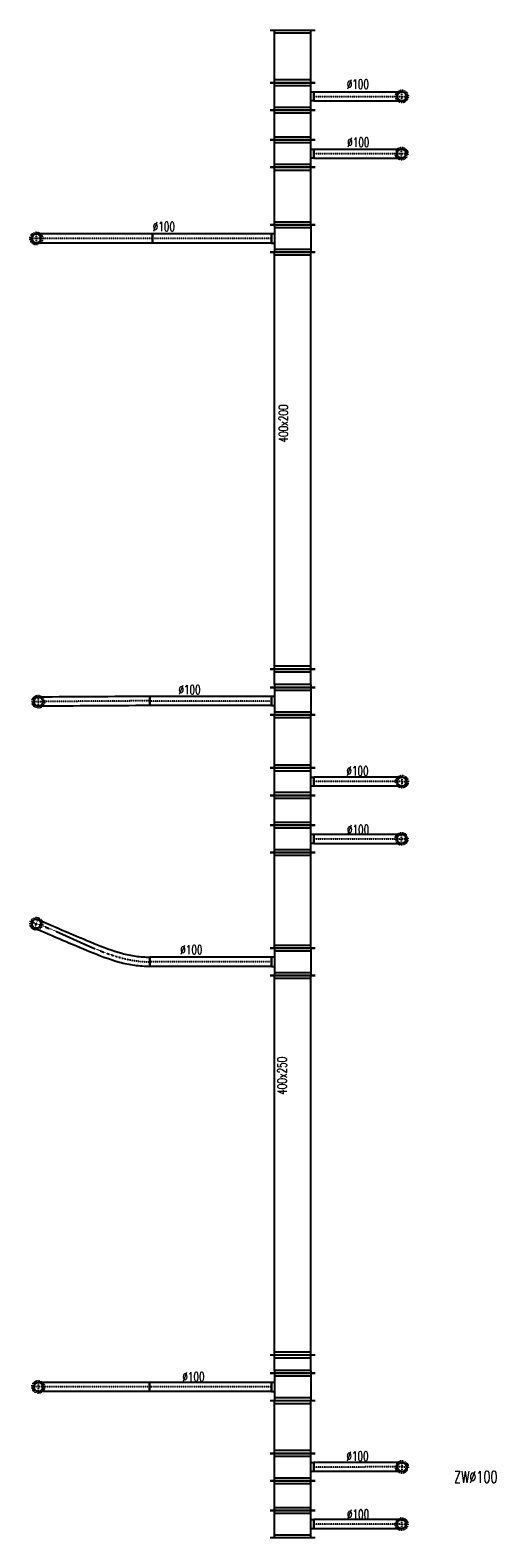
# Model space of a CAD drawing. Extents: x -7228 to 74941, y -112898 to 85621.
# Tile 201 of 256: x 25715 to 26226, y 35397 to 37047. Entities that reach past the tile are written whole.
import ezdxf

# ---------------------------------------------------------------- set-up
doc = ezdxf.new("R2010")
doc.units = 0
doc.linetypes.add('DASHDOT', pattern=[1, 0.5, -0.25, 0, -0.25])
doc.linetypes.add('DASHED', pattern=[0.75, 0.5, -0.25])
doc.layers.get('0').update_dxf_attribs({"color": 101, "linetype": 'CONTINUOUS'})
for name, color, linetype in [('E35', 6, 'CONTINUOUS'), ('FLUID-W8B', 7, 'CONTINUOUS'), ('FLUID-W8B-SYM', 7, 'CONTINUOUS'), ('m-went-opis', 86, 'CONTINUOUS')]:
    doc.layers.add(name, color=color, linetype=linetype)
doc.styles.add('tab-bud$0$ROMANS', font='romans', dxfattribs={"width": 0.7})
doc.linetypes.add('ZIGZAG', pattern='A,0.00254,-5.08,[131,ltypeshp.shx,S=5.08,R=0,X=-5.08,Y=0],-10.16,[131,ltypeshp.shx,S=5.08,R=180,X=5.08,Y=0],-5.08', length=20.32254)

# ---------------------------------------------------------------- blocks, each defined once
blk = doc.blocks.new('*U7280')
at = {"color": 4, "linetype": 'DASHED'}
blk.add_circle((0, 0), 67.5, dxfattribs=at)
at = {"color": 0, "linetype": 'ByBlock', "lineweight": -2}
blk.add_circle((0, 0), 50, dxfattribs=at)
blk = doc.blocks.new('*U7279')
at = {"color": 4, "linetype": 'DASHED'}
blk.add_circle((0, 0), 67.5, dxfattribs=at)
at = {"color": 0, "linetype": 'ByBlock', "lineweight": -2}
blk.add_circle((0, 0), 50, dxfattribs=at)
blk = doc.blocks.new('*U7278')
at = {"color": 4, "linetype": 'DASHED'}
blk.add_circle((0, 0), 67.5, dxfattribs=at)
at = {"color": 0, "linetype": 'ByBlock', "lineweight": -2}
blk.add_circle((0, 0), 50, dxfattribs=at)
blk = doc.blocks.new('*U7267')
at = {"color": 4, "linetype": 'DASHED'}
blk.add_circle((0, 0), 67.5, dxfattribs=at)
at = {"color": 0, "linetype": 'ByBlock', "lineweight": -2}
blk.add_circle((0, 0), 50, dxfattribs=at)
blk = doc.blocks.new('*U7266')
at = {"color": 4, "linetype": 'DASHED'}
blk.add_circle((0, 0), 67.5, dxfattribs=at)
at = {"color": 0, "linetype": 'ByBlock', "lineweight": -2}
blk.add_circle((0, 0), 50, dxfattribs=at)
blk = doc.blocks.new('*U7248')
at = {"color": 4, "linetype": 'DASHED'}
blk.add_circle((0, 0), 67.5, dxfattribs=at)
at = {"color": 0, "linetype": 'ByBlock', "lineweight": -2}
blk.add_circle((0, 0), 50, dxfattribs=at)
blk = doc.blocks.new('*U7265')
at = {"color": 4, "linetype": 'DASHED'}
blk.add_circle((0, 0), 67.5, dxfattribs=at)
at = {"color": 0, "linetype": 'ByBlock', "lineweight": -2}
blk.add_circle((0, 0), 50, dxfattribs=at)
blk = doc.blocks.new('*U7264')
at = {"color": 4, "linetype": 'DASHED'}
blk.add_circle((0, 0), 67.5, dxfattribs=at)
at = {"color": 0, "linetype": 'ByBlock', "lineweight": -2}
blk.add_circle((0, 0), 50, dxfattribs=at)
blk = doc.blocks.new('*U7246')
at = {"color": 4, "linetype": 'DASHED'}
blk.add_circle((0, 0), 67.5, dxfattribs=at)
at = {"color": 0, "linetype": 'ByBlock', "lineweight": -2}
blk.add_circle((0, 0), 50, dxfattribs=at)
blk = doc.blocks.new('*U7245')
at = {"color": 4, "linetype": 'DASHED'}
blk.add_circle((0, 0), 67.5, dxfattribs=at)
at = {"color": 0, "linetype": 'ByBlock', "lineweight": -2}
blk.add_circle((0, 0), 50, dxfattribs=at)
blk = doc.blocks.new('*U7277')
at = {"color": 1, "linetype": 'Continuous', "lineweight": -2}
for p, q in [((-150, -245), (-150, 245)), ((150, 245), (150, -245)), ((50, -230), (-50, -230))]:
    blk.add_line(p, q, dxfattribs=at)
at = {"color": 0, "linetype": 'ByBlock', "lineweight": -2}
for p, q in [((-150, 200), (150, 200)), ((-150, -200), (150, -200)), ((-50, -230), (-50, -200)), ((50, -200), (50, -230))]:
    blk.add_line(p, q, dxfattribs=at)
at = {"color": 4, "linetype": 'Continuous'}
for p, q in [((-120, -200), (-120, 200)), ((120, 200), (120, -200))]:
    blk.add_line(p, q, dxfattribs=at)
blk = doc.blocks.new('*U7276')
at = {"color": 1, "linetype": 'Continuous', "lineweight": -2}
for p, q in [((-162.5, -245), (-162.5, 245)), ((162.5, 245), (162.5, -245))]:
    blk.add_line(p, q, dxfattribs=at)
at = {"color": 0, "linetype": 'ByBlock', "lineweight": -2}
for p, q in [((-162.5, 200), (162.5, 200)), ((-162.5, -200), (162.5, -200))]:
    blk.add_line(p, q, dxfattribs=at)
at = {"color": 4, "linetype": 'Continuous'}
for p, q in [((-132.5, -200), (-132.5, 200)), ((132.5, 200), (132.5, -200))]:
    blk.add_line(p, q, dxfattribs=at)
blk = doc.blocks.new('*U7275')
at = {"color": 1, "linetype": 'Continuous', "lineweight": -2}
for p, q in [((-150, -245), (-150, 245)), ((150, 245), (150, -245)), ((50, -230), (-50, -230))]:
    blk.add_line(p, q, dxfattribs=at)
at = {"color": 0, "linetype": 'ByBlock', "lineweight": -2}
for p, q in [((-150, 200), (150, 200)), ((-150, -200), (150, -200)), ((-50, -230), (-50, -200)), ((50, -200), (50, -230))]:
    blk.add_line(p, q, dxfattribs=at)
at = {"color": 4, "linetype": 'Continuous'}
for p, q in [((-120, -200), (-120, 200)), ((120, 200), (120, -200))]:
    blk.add_line(p, q, dxfattribs=at)
blk = doc.blocks.new('*U7274')
at = {"color": 1, "linetype": 'Continuous', "lineweight": -2}
blk.add_line((0, -50), (0, 50), dxfattribs=at)
at = {"color": 4, "linetype": 'DASHED', "lineweight": -2}
blk.add_arc((961, 0), 50, 90, 270, dxfattribs=at)
at = {"color": 0, "lineweight": -2}
blk.add_arc((961, 0), 50, 270, 90, dxfattribs=at)
at = {"color": 1, "linetype": 'ZIGZAG', "lineweight": -2, "ltscale": 0.4}
for points in [[(961, 50), (0, 50)], [(961, -50), (0, -50)]]:
    blk.add_spline(points, degree=3, dxfattribs=at)
at = {"layer": 'FLUID-W8B-SYM', "color": 2, "linetype": 'DASHDOT'}
for p, q in [((961, 50), (961, -50)), ((961, 0), (1011, 0))]:
    blk.add_line(p, q, dxfattribs=at)
at = {"layer": 'FLUID-W8B-SYM', "color": 2, "linetype": 'DASHDOT', "start_tangent": (-1, 0), "end_tangent": (-1, 0)}
blk.add_spline([(961, 0), (0, 0)], degree=3, dxfattribs=at)
blk = doc.blocks.new('*U7273')
at = {"color": 1, "linetype": 'Continuous', "lineweight": -2}
blk.add_line((0, -50), (0, 50), dxfattribs=at)
at = {"color": 4, "linetype": 'DASHED', "lineweight": -2}
blk.add_arc((965, 2), 50, 90.0919, 270.0919, dxfattribs=at)
at = {"color": 0, "lineweight": -2}
blk.add_arc((965, 2), 50, 270.0919, 90.0919, dxfattribs=at)
at = {"color": 1, "linetype": 'ZIGZAG', "lineweight": -2, "ltscale": 0.4}
for points in [[(965, 52), (0, 50)], [(965, -48), (0, -50)]]:
    blk.add_spline(points, degree=3, dxfattribs=at)
at = {"layer": 'FLUID-W8B-SYM', "color": 2, "linetype": 'DASHDOT'}
for p, q in [((965, 52), (965, -48)), ((965, 2), (1015, 2))]:
    blk.add_line(p, q, dxfattribs=at)
at = {"layer": 'FLUID-W8B-SYM', "color": 2, "linetype": 'DASHDOT', "start_tangent": (-0.999999, -0.001604), "end_tangent": (-1, 0)}
blk.add_spline([(965, 2), (0, 0)], degree=3, dxfattribs=at)
blk = doc.blocks.new('*U7272')
at = {"color": 1, "linetype": 'Continuous', "lineweight": -2}
for p, q in [((-288.5, -245), (-288.5, 245)), ((288.5, 245), (288.5, -245))]:
    blk.add_line(p, q, dxfattribs=at)
at = {"color": 0, "linetype": 'ByBlock', "lineweight": -2}
for p, q in [((-288.5, 200), (288.5, 200)), ((-288.5, -200), (288.5, -200))]:
    blk.add_line(p, q, dxfattribs=at)
at = {"color": 4, "linetype": 'Continuous'}
for p, q in [((-258.5, -200), (-258.5, 200)), ((258.5, 200), (258.5, -200))]:
    blk.add_line(p, q, dxfattribs=at)
blk = doc.blocks.new('*U7271')
at = {"color": 1, "linetype": 'Continuous', "lineweight": -2}
for p, q in [((-150, -245), (-150, 245)), ((150, 245), (150, -245)), ((50, -230), (-50, -230))]:
    blk.add_line(p, q, dxfattribs=at)
at = {"color": 0, "linetype": 'ByBlock', "lineweight": -2}
for p, q in [((-150, 200), (150, 200)), ((-150, -200), (150, -200)), ((-50, -200), (-50, -230)), ((50, -230), (50, -200))]:
    blk.add_line(p, q, dxfattribs=at)
at = {"color": 4, "linetype": 'Continuous'}
for p, q in [((-120, -200), (-120, 200)), ((120, 200), (120, -200))]:
    blk.add_line(p, q, dxfattribs=at)
blk = doc.blocks.new('*U7270')
at = {"color": 1, "linetype": 'Continuous', "lineweight": -2}
for p, q in [((-100, -245), (-100, 245)), ((100, 245), (100, -245))]:
    blk.add_line(p, q, dxfattribs=at)
at = {"color": 0, "linetype": 'ByBlock', "lineweight": -2}
for p, q in [((-70, 200), (-100, 200)), ((-70, 200), (70, 200)), ((70, 200), (100, 200)), ((-70, -200), (-100, -200)), ((-70, -200), (70, -200)), ((70, -200), (100, -200))]:
    blk.add_line(p, q, dxfattribs=at)
at = {"color": 4, "linetype": 'Continuous'}
for p, q in [((-70, -200), (-70, 200)), ((70, 200), (70, -200))]:
    blk.add_line(p, q, dxfattribs=at)
blk = doc.blocks.new('*U7263')
at = {"color": 1, "linetype": 'Continuous', "lineweight": -2}
for p, q in [((-2076.5, -245), (-2076.5, 245)), ((2076.5, 245), (2076.5, -245))]:
    blk.add_line(p, q, dxfattribs=at)
at = {"color": 0, "linetype": 'ByBlock', "lineweight": -2}
for p, q in [((-2076.5, 200), (2076.5, 200)), ((-2076.5, -200), (2076.5, -200))]:
    blk.add_line(p, q, dxfattribs=at)
at = {"color": 4, "linetype": 'Continuous'}
for p, q in [((-2046.5, -200), (-2046.5, 200)), ((2046.5, 200), (2046.5, -200))]:
    blk.add_line(p, q, dxfattribs=at)
blk = doc.blocks.new('*U7269')
at = {"color": 1, "linetype": 'Continuous', "lineweight": -2}
for p, q in [((-669, -50), (-669, 50)), ((669, 50), (669, -50))]:
    blk.add_line(p, q, dxfattribs=at)
at = {"color": 0, "linetype": 'ByBlock', "lineweight": -2}
for p, q in [((-669, 50), (669, 50)), ((-669, -50), (669, -50))]:
    blk.add_line(p, q, dxfattribs=at)
at = {"layer": 'FLUID-W8B-SYM', "color": 2, "linetype": 'DASHDOT'}
blk.add_line((-669, 0), (669, 0), dxfattribs=at)
blk = doc.blocks.new('*U7268')
at = {"color": 1, "linetype": 'Continuous', "lineweight": -2}
blk.add_line((1216, 50), (1216, -50), dxfattribs=at)
at = {"color": 0, "linetype": 'ByBlock', "lineweight": -2}
blk.add_arc((0, 0), 50, 90, 270, dxfattribs=at)
at = {"color": 4, "linetype": 'DASHED', "lineweight": -2}
blk.add_arc((0, 0), 50, 270, 90, dxfattribs=at)
at = {"color": 1, "linetype": 'ZIGZAG', "lineweight": -2, "ltscale": 0.4}
for points in [[(1216, 50), (0, 50)], [(1216, -50), (0, -50)]]:
    blk.add_spline(points, degree=3, dxfattribs=at)
at = {"layer": 'FLUID-W8B-SYM', "color": 2, "linetype": 'DASHDOT'}
for p, q in [((0, 50), (0, -50)), ((0, 0), (-50, 0))]:
    blk.add_line(p, q, dxfattribs=at)
at = {"layer": 'FLUID-W8B-SYM', "color": 2, "linetype": 'DASHDOT', "start_tangent": (-1, 0), "end_tangent": (-1, 0)}
blk.add_spline([(1216, 0), (0, 0)], degree=3, dxfattribs=at)
blk = doc.blocks.new('*U7262')
at = {"color": 1, "linetype": 'Continuous', "lineweight": -2}
for p, q in [((-150, -245), (-150, 245)), ((150, 245), (150, -245)), ((50, -230), (-50, -230))]:
    blk.add_line(p, q, dxfattribs=at)
at = {"color": 0, "linetype": 'ByBlock', "lineweight": -2}
for p, q in [((-150, 200), (150, 200)), ((-150, -200), (150, -200)), ((-50, -200), (-50, -230)), ((50, -230), (50, -200))]:
    blk.add_line(p, q, dxfattribs=at)
at = {"color": 4, "linetype": 'Continuous'}
for p, q in [((-120, -200), (-120, 200)), ((120, 200), (120, -200))]:
    blk.add_line(p, q, dxfattribs=at)
blk = doc.blocks.new('*U7261')
at = {"color": 1, "linetype": 'Continuous', "lineweight": -2}
for p, q in [((-523, -245), (-523, 245)), ((523, 245), (523, -245))]:
    blk.add_line(p, q, dxfattribs=at)
at = {"color": 0, "linetype": 'ByBlock', "lineweight": -2}
for p, q in [((-523, 200), (523, 200)), ((-523, -200), (523, -200))]:
    blk.add_line(p, q, dxfattribs=at)
at = {"color": 4, "linetype": 'Continuous'}
for p, q in [((-493, -200), (-493, 200)), ((493, 200), (493, -200))]:
    blk.add_line(p, q, dxfattribs=at)
blk = doc.blocks.new('*U7260')
at = {"color": 1, "linetype": 'Continuous', "lineweight": -2}
for p, q in [((-666.5, -50), (-666.5, 50)), ((666.5, 50), (666.5, -50))]:
    blk.add_line(p, q, dxfattribs=at)
at = {"color": 0, "linetype": 'ByBlock', "lineweight": -2}
for p, q in [((-666.5, 50), (666.5, 50)), ((-666.5, -50), (666.5, -50))]:
    blk.add_line(p, q, dxfattribs=at)
at = {"layer": 'FLUID-W8B-SYM', "color": 2, "linetype": 'DASHDOT'}
blk.add_line((-666.5, 0), (666.5, 0), dxfattribs=at)
blk = doc.blocks.new('*U7259')
at = {"color": 1, "linetype": 'Continuous', "lineweight": -2}
blk.add_line((0, 50), (0, -50), dxfattribs=at)
at = {"color": 0, "lineweight": -2}
blk.add_arc((-1242, 417), 50, 71.4316, 251.4316, dxfattribs=at)
at = {"color": 4, "linetype": 'DASHED', "lineweight": -2}
blk.add_arc((-1242, 417), 50, 251.4316, 71.4316, dxfattribs=at)
at = {"color": 1, "linetype": 'ZIGZAG', "lineweight": -2, "ltscale": 0.4}
for points in [[(-1258, 370), (-649, 110), (-333, -3), (-169, -37), (0, -50)], [(-1226, 465), (-610, 202), (-307, 94), (-154, 62), (0, 50)]]:
    blk.add_spline(points, degree=3, dxfattribs=at)
at = {"layer": 'FLUID-W8B-SYM', "color": 2, "linetype": 'DASHDOT'}
for p, q in [((-1242, 417), (-1289, 433)), ((-1258, 370), (-1226, 465))]:
    blk.add_line(p, q, dxfattribs=at)
at = {"layer": 'FLUID-W8B-SYM', "color": 2, "linetype": 'DASHDOT', "start_tangent": (0.947944, -0.318437), "end_tangent": (1, 0)}
blk.add_spline([(-1242, 417), (0, 0)], degree=3, dxfattribs=at)
blk = doc.blocks.new('*U7258')
at = {"color": 1, "linetype": 'Continuous', "lineweight": -2}
for p, q in [((-150, -245), (-150, 245)), ((150, 245), (150, -245)), ((50, -230), (-50, -230))]:
    blk.add_line(p, q, dxfattribs=at)
at = {"color": 0, "linetype": 'ByBlock', "lineweight": -2}
for p, q in [((-150, 200), (150, 200)), ((-150, -200), (150, -200)), ((-50, -230), (-50, -200)), ((50, -200), (50, -230))]:
    blk.add_line(p, q, dxfattribs=at)
at = {"color": 4, "linetype": 'Continuous'}
for p, q in [((-120, -200), (-120, 200)), ((120, 200), (120, -200))]:
    blk.add_line(p, q, dxfattribs=at)
blk = doc.blocks.new('*U7257')
at = {"color": 1, "linetype": 'Continuous', "lineweight": -2}
for p, q in [((-163, -245), (-163, 245)), ((163, 245), (163, -245))]:
    blk.add_line(p, q, dxfattribs=at)
at = {"color": 0, "linetype": 'ByBlock', "lineweight": -2}
for p, q in [((-163, 200), (163, 200)), ((-163, -200), (163, -200))]:
    blk.add_line(p, q, dxfattribs=at)
at = {"color": 4, "linetype": 'Continuous'}
for p, q in [((-133, -200), (-133, 200)), ((133, 200), (133, -200))]:
    blk.add_line(p, q, dxfattribs=at)
blk = doc.blocks.new('*U7256')
at = {"color": 1, "linetype": 'Continuous', "lineweight": -2}
for p, q in [((-150, -245), (-150, 245)), ((150, 245), (150, -245)), ((50, -230), (-50, -230))]:
    blk.add_line(p, q, dxfattribs=at)
at = {"color": 0, "linetype": 'ByBlock', "lineweight": -2}
for p, q in [((-150, 200), (150, 200)), ((-150, -200), (150, -200)), ((-50, -230), (-50, -200)), ((50, -200), (50, -230))]:
    blk.add_line(p, q, dxfattribs=at)
at = {"color": 4, "linetype": 'Continuous'}
for p, q in [((-120, -200), (-120, 200)), ((120, 200), (120, -200))]:
    blk.add_line(p, q, dxfattribs=at)
blk = doc.blocks.new('*U7255')
at = {"color": 1, "linetype": 'Continuous', "lineweight": -2}
blk.add_line((-961, -50), (-961, 50), dxfattribs=at)
at = {"color": 4, "linetype": 'DASHED', "lineweight": -2}
blk.add_arc((0, 0), 50, 90, 270, dxfattribs=at)
at = {"color": 0, "linetype": 'ByBlock', "lineweight": -2}
blk.add_arc((0, 0), 50, 270, 90, dxfattribs=at)
at = {"color": 1, "linetype": 'ZIGZAG', "lineweight": -2, "ltscale": 0.4}
for points in [[(-961, 50), (0, 50)], [(-961, -50), (0, -50)]]:
    blk.add_spline(points, degree=3, dxfattribs=at)
at = {"layer": 'FLUID-W8B-SYM', "color": 2, "linetype": 'DASHDOT'}
for p, q in [((0, -50), (0, 50)), ((0, 0), (50, 0))]:
    blk.add_line(p, q, dxfattribs=at)
at = {"layer": 'FLUID-W8B-SYM', "color": 2, "linetype": 'DASHDOT', "start_tangent": (1, 0), "end_tangent": (1, 0)}
blk.add_spline([(-961, 0), (0, 0)], degree=3, dxfattribs=at)
blk = doc.blocks.new('*U7254')
at = {"color": 1, "linetype": 'Continuous', "lineweight": -2}
blk.add_line((0, -50), (0, 50), dxfattribs=at)
at = {"color": 4, "linetype": 'DASHED', "lineweight": -2}
blk.add_arc((965, 0), 50, 90, 270, dxfattribs=at)
at = {"color": 0, "lineweight": -2}
blk.add_arc((965, 0), 50, 270, 90, dxfattribs=at)
at = {"color": 1, "linetype": 'ZIGZAG', "lineweight": -2, "ltscale": 0.4}
for points in [[(965, 50), (0, 50)], [(965, -50), (0, -50)]]:
    blk.add_spline(points, degree=3, dxfattribs=at)
at = {"layer": 'FLUID-W8B-SYM', "color": 2, "linetype": 'DASHDOT'}
for p, q in [((965, 50), (965, -50)), ((965, 0), (1015, 0))]:
    blk.add_line(p, q, dxfattribs=at)
at = {"layer": 'FLUID-W8B-SYM', "color": 2, "linetype": 'DASHDOT', "start_tangent": (-1, 0), "end_tangent": (-1, 0)}
blk.add_spline([(965, 0), (0, 0)], degree=3, dxfattribs=at)
blk = doc.blocks.new('*U7253')
at = {"color": 1, "linetype": 'Continuous', "lineweight": -2}
for p, q in [((-291.5, -245), (-291.5, 245)), ((291.5, 245), (291.5, -245))]:
    blk.add_line(p, q, dxfattribs=at)
at = {"color": 0, "linetype": 'ByBlock', "lineweight": -2}
for p, q in [((-291.5, 200), (291.5, 200)), ((-291.5, -200), (291.5, -200))]:
    blk.add_line(p, q, dxfattribs=at)
at = {"color": 4, "linetype": 'Continuous'}
for p, q in [((-261.5, -200), (-261.5, 200)), ((261.5, 200), (261.5, -200))]:
    blk.add_line(p, q, dxfattribs=at)
blk = doc.blocks.new('*U7252')
at = {"color": 1, "linetype": 'Continuous', "lineweight": -2}
for p, q in [((-150, -245), (-150, 245)), ((150, 245), (150, -245)), ((50, -230), (-50, -230))]:
    blk.add_line(p, q, dxfattribs=at)
at = {"color": 0, "linetype": 'ByBlock', "lineweight": -2}
for p, q in [((-150, 200), (150, 200)), ((-150, -200), (150, -200)), ((-50, -200), (-50, -230)), ((50, -230), (50, -200))]:
    blk.add_line(p, q, dxfattribs=at)
at = {"color": 4, "linetype": 'Continuous'}
for p, q in [((-120, -200), (-120, 200)), ((120, 200), (120, -200))]:
    blk.add_line(p, q, dxfattribs=at)
blk = doc.blocks.new('*U7251')
at = {"color": 1, "linetype": 'Continuous', "lineweight": -2}
for p, q in [((-666.5, -50), (-666.5, 50)), ((666.5, 50), (666.5, -50))]:
    blk.add_line(p, q, dxfattribs=at)
at = {"color": 0, "linetype": 'ByBlock', "lineweight": -2}
for p, q in [((-666.5, 50), (666.5, 50)), ((-666.5, -50), (666.5, -50))]:
    blk.add_line(p, q, dxfattribs=at)
at = {"layer": 'FLUID-W8B-SYM', "color": 2, "linetype": 'DASHDOT'}
blk.add_line((-666.5, 0), (666.5, 0), dxfattribs=at)
blk = doc.blocks.new('*U7250')
at = {"color": 1, "linetype": 'Continuous', "lineweight": -2}
blk.add_line((1221, 58), (1221, -42), dxfattribs=at)
at = {"color": 0, "linetype": 'ByBlock', "lineweight": -2}
blk.add_arc((0, 0), 50, 90.5312, 270.5312, dxfattribs=at)
at = {"color": 4, "linetype": 'DASHED', "lineweight": -2}
blk.add_arc((0, 0), 50, 270.5312, 90.5312, dxfattribs=at)
at = {"color": 1, "linetype": 'ZIGZAG', "lineweight": -2, "ltscale": 0.4}
for points in [[(1221, 58), (0, 50)], [(1221, -42), (0, -50)]]:
    blk.add_spline(points, degree=3, dxfattribs=at)
at = {"layer": 'FLUID-W8B-SYM', "color": 2, "linetype": 'DASHDOT'}
for p, q in [((0, 50), (0, -50)), ((0, 0), (-50, 0))]:
    blk.add_line(p, q, dxfattribs=at)
at = {"layer": 'FLUID-W8B-SYM', "color": 2, "linetype": 'DASHDOT', "start_tangent": (-1, 0), "end_tangent": (-0.999957, -0.009272)}
blk.add_spline([(1221, 8), (0, 0)], degree=3, dxfattribs=at)
blk = doc.blocks.new('*U7249')
at = {"color": 1, "linetype": 'Continuous', "lineweight": -2}
for p, q in [((-100, -245), (-100, 245)), ((100, 245), (100, -245))]:
    blk.add_line(p, q, dxfattribs=at)
at = {"color": 0, "linetype": 'ByBlock', "lineweight": -2}
for p, q in [((-70, 200), (-100, 200)), ((-70, 200), (70, 200)), ((70, 200), (100, 200)), ((-70, -200), (-100, -200)), ((-70, -200), (70, -200)), ((70, -200), (100, -200))]:
    blk.add_line(p, q, dxfattribs=at)
at = {"color": 4, "linetype": 'Continuous'}
for p, q in [((-70, -200), (-70, 200)), ((70, 200), (70, -200))]:
    blk.add_line(p, q, dxfattribs=at)
blk = doc.blocks.new('*U7244')
at = {"color": 1, "linetype": 'Continuous', "lineweight": -2}
for p, q in [((-2281.5, -245), (-2281.5, 245)), ((2281.5, 245), (2281.5, -245))]:
    blk.add_line(p, q, dxfattribs=at)
at = {"color": 0, "linetype": 'ByBlock', "lineweight": -2}
for p, q in [((-2281.5, 200), (2281.5, 200)), ((-2281.5, -200), (2281.5, -200))]:
    blk.add_line(p, q, dxfattribs=at)
at = {"color": 4, "linetype": 'Continuous'}
for p, q in [((-2251.5, -200), (-2251.5, 200)), ((2251.5, 200), (2251.5, -200))]:
    blk.add_line(p, q, dxfattribs=at)
blk = doc.blocks.new('*U7243')
at = {"color": 1, "linetype": 'Continuous', "lineweight": -2}
for p, q in [((-150, -245), (-150, 245)), ((150, 245), (150, -245)), ((50, -230), (-50, -230))]:
    blk.add_line(p, q, dxfattribs=at)
at = {"color": 0, "linetype": 'ByBlock', "lineweight": -2}
for p, q in [((-150, 200), (150, 200)), ((-150, -200), (150, -200)), ((-50, -200), (-50, -230)), ((50, -230), (50, -200))]:
    blk.add_line(p, q, dxfattribs=at)
at = {"color": 4, "linetype": 'Continuous'}
for p, q in [((-120, -200), (-120, 200)), ((120, 200), (120, -200))]:
    blk.add_line(p, q, dxfattribs=at)
blk = doc.blocks.new('*U7242')
at = {"color": 1, "linetype": 'Continuous', "lineweight": -2}
for p, q in [((-314.5, -245), (-314.5, 245)), ((314.5, 245), (314.5, -245))]:
    blk.add_line(p, q, dxfattribs=at)
at = {"color": 0, "linetype": 'ByBlock', "lineweight": -2}
for p, q in [((-314.5, 200), (314.5, 200)), ((-314.5, -200), (314.5, -200))]:
    blk.add_line(p, q, dxfattribs=at)
at = {"color": 4, "linetype": 'Continuous'}
for p, q in [((-284.5, -200), (-284.5, 200)), ((284.5, 200), (284.5, -200))]:
    blk.add_line(p, q, dxfattribs=at)
blk = doc.blocks.new('*U7241')
at = {"color": 1, "linetype": 'Continuous', "lineweight": -2}
for p, q in [((-651, -50), (-651, 50)), ((651, 50), (651, -50))]:
    blk.add_line(p, q, dxfattribs=at)
at = {"color": 0, "linetype": 'ByBlock', "lineweight": -2}
for p, q in [((-651, 50), (651, 50)), ((-651, -50), (651, -50))]:
    blk.add_line(p, q, dxfattribs=at)
at = {"layer": 'FLUID-W8B-SYM', "color": 2, "linetype": 'DASHDOT'}
blk.add_line((-651, 0), (651, 0), dxfattribs=at)
blk = doc.blocks.new('*U7240')
at = {"color": 1, "linetype": 'Continuous', "lineweight": -2}
blk.add_line((1273, 50), (1273, -50), dxfattribs=at)
at = {"color": 0, "linetype": 'ByBlock', "lineweight": -2}
blk.add_arc((0, 0), 50, 90, 270, dxfattribs=at)
at = {"color": 4, "linetype": 'DASHED', "lineweight": -2}
blk.add_arc((0, 0), 50, 270, 90, dxfattribs=at)
at = {"color": 1, "linetype": 'ZIGZAG', "lineweight": -2, "ltscale": 0.4}
for points in [[(1273, 50), (0, 50)], [(1273, -50), (0, -50)]]:
    blk.add_spline(points, degree=3, dxfattribs=at)
at = {"layer": 'FLUID-W8B-SYM', "color": 2, "linetype": 'DASHDOT'}
for p, q in [((0, 50), (0, -50)), ((0, 0), (-50, 0))]:
    blk.add_line(p, q, dxfattribs=at)
at = {"layer": 'FLUID-W8B-SYM', "color": 2, "linetype": 'DASHDOT', "start_tangent": (-1, 0), "end_tangent": (-1, 0)}
blk.add_spline([(1273, 0), (0, 0)], degree=3, dxfattribs=at)
blk = doc.blocks.new('*U7239')
at = {"color": 1, "linetype": 'Continuous', "lineweight": -2}
for p, q in [((-150, -245), (-150, 245)), ((150, 245), (150, -245)), ((50, -230), (-50, -230))]:
    blk.add_line(p, q, dxfattribs=at)
at = {"color": 0, "linetype": 'ByBlock', "lineweight": -2}
for p, q in [((-150, 200), (150, 200)), ((-150, -200), (150, -200)), ((-50, -230), (-50, -200)), ((50, -200), (50, -230))]:
    blk.add_line(p, q, dxfattribs=at)
at = {"color": 4, "linetype": 'Continuous'}
for p, q in [((-120, -200), (-120, 200)), ((120, 200), (120, -200))]:
    blk.add_line(p, q, dxfattribs=at)
blk = doc.blocks.new('*U7238')
at = {"color": 1, "linetype": 'Continuous', "lineweight": -2}
for p, q in [((-163, -245), (-163, 245)), ((163, 245), (163, -245))]:
    blk.add_line(p, q, dxfattribs=at)
at = {"color": 0, "linetype": 'ByBlock', "lineweight": -2}
for p, q in [((-163, 200), (163, 200)), ((-163, -200), (163, -200))]:
    blk.add_line(p, q, dxfattribs=at)
at = {"color": 4, "linetype": 'Continuous'}
for p, q in [((-133, -200), (-133, 200)), ((133, 200), (133, -200))]:
    blk.add_line(p, q, dxfattribs=at)
blk = doc.blocks.new('*U7237')
at = {"color": 1, "linetype": 'Continuous', "lineweight": -2}
for p, q in [((-150, -245), (-150, 245)), ((150, 245), (150, -245)), ((50, -230), (-50, -230))]:
    blk.add_line(p, q, dxfattribs=at)
at = {"color": 0, "linetype": 'ByBlock', "lineweight": -2}
for p, q in [((-150, 200), (150, 200)), ((-150, -200), (150, -200)), ((-50, -230), (-50, -200)), ((50, -200), (50, -230))]:
    blk.add_line(p, q, dxfattribs=at)
at = {"color": 4, "linetype": 'Continuous'}
for p, q in [((-120, -200), (-120, 200)), ((120, 200), (120, -200))]:
    blk.add_line(p, q, dxfattribs=at)
blk = doc.blocks.new('*U7236')
at = {"color": 1, "linetype": 'Continuous', "lineweight": -2}
blk.add_line((-965, -50), (-965, 50), dxfattribs=at)
at = {"color": 4, "linetype": 'DASHED', "lineweight": -2}
blk.add_arc((0, 0), 50, 90, 270, dxfattribs=at)
at = {"color": 0, "linetype": 'ByBlock', "lineweight": -2}
blk.add_arc((0, 0), 50, 270, 90, dxfattribs=at)
at = {"color": 1, "linetype": 'ZIGZAG', "lineweight": -2, "ltscale": 0.4}
for points in [[(-965, 50), (0, 50)], [(-965, -50), (0, -50)]]:
    blk.add_spline(points, degree=3, dxfattribs=at)
at = {"layer": 'FLUID-W8B-SYM', "color": 2, "linetype": 'DASHDOT'}
for p, q in [((0, -50), (0, 50)), ((0, 0), (50, 0))]:
    blk.add_line(p, q, dxfattribs=at)
at = {"layer": 'FLUID-W8B-SYM', "color": 2, "linetype": 'DASHDOT', "start_tangent": (1, 0), "end_tangent": (1, 0)}
blk.add_spline([(-965, 0), (0, 0)], degree=3, dxfattribs=at)
blk = doc.blocks.new('*U7235')
at = {"color": 1, "linetype": 'Continuous', "lineweight": -2}
blk.add_line((-961, -50), (-961, 50), dxfattribs=at)
at = {"color": 4, "linetype": 'DASHED', "lineweight": -2}
blk.add_arc((0, 0), 50, 90, 270, dxfattribs=at)
at = {"color": 0, "linetype": 'ByBlock', "lineweight": -2}
blk.add_arc((0, 0), 50, 270, 90, dxfattribs=at)
at = {"color": 1, "linetype": 'ZIGZAG', "lineweight": -2, "ltscale": 0.4}
for points in [[(-961, 50), (0, 50)], [(-961, -50), (0, -50)]]:
    blk.add_spline(points, degree=3, dxfattribs=at)
at = {"layer": 'FLUID-W8B-SYM', "color": 2, "linetype": 'DASHDOT'}
for p, q in [((0, -50), (0, 50)), ((0, 0), (50, 0))]:
    blk.add_line(p, q, dxfattribs=at)
at = {"layer": 'FLUID-W8B-SYM', "color": 2, "linetype": 'DASHDOT', "start_tangent": (1, 0), "end_tangent": (1, 0)}
blk.add_spline([(-961, 0), (0, 0)], degree=3, dxfattribs=at)
blk = doc.blocks.new('*U7234')
at = {"color": 1, "linetype": 'Continuous', "lineweight": -2}
for p, q in [((-287.5, -245), (-287.5, 245)), ((287.5, 245), (287.5, -245))]:
    blk.add_line(p, q, dxfattribs=at)
at = {"color": 0, "linetype": 'ByBlock', "lineweight": -2}
for p, q in [((-287.5, 200), (287.5, 200)), ((-287.5, -200), (287.5, -200))]:
    blk.add_line(p, q, dxfattribs=at)
at = {"color": 4, "linetype": 'Continuous'}
for p, q in [((-257.5, -200), (-257.5, 200)), ((257.5, 200), (257.5, -200))]:
    blk.add_line(p, q, dxfattribs=at)
blk = doc.blocks.new('A$C57440DA0')
at = {"layer": 'FLUID-W8B', "color": 1, "linetype": 'Continuous'}
for name, p, xscale, yscale, zscale, rotation in [('*U7234', (7754, -2698.2), 0.1, 0.1, 0.1, 90), ('*U7237', (7754, -2741.9), 0.1000000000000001, 0.1000000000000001, 0.1, 90), ('*U7236', (7873.5, -2741.9), 0.09999999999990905, 0.1, 0.1, 359.9999999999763), ('*U7238', (7754, -2773.2), 0.1, 0.1, 0.1, 90), ('*U7239', (7754, -2804.5), 0.09999999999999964, 0.09999999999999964, 0.1, 90), ('*U7235', (7873.1, -2804.5), 0.09999999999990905, 0.1, 0.1, 359.9999999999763), ('*U7242', (7754, -2851), 0.1, 0.1, 0.1, 90), ('*U7243', (7754, -2897.4), 0.09999999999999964, 0.09999999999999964, 0.1, 270), ('*U7241', (7665.9, -2897.4), 0.09999999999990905, 0.1, 0.1, 179.9999999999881), ('*U7244', (7754, -3140.5), 0.1, 0.1, 0.1, 90), ('*U7249', (7754, -3378.7), 0.1, 0.1, 0.1, 90), ('*U7251', (7664.3, -3403.7), 0.09999999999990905, 0.1, 0.1, 179.9999999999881), ('*U7252', (7754, -3403.7, 3605), 0.1000000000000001, 0.1000000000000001, 0.09999999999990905, 270), ('*U7253', (7754, -3447.8), 0.1, 0.1, 0.1, 90), ('*U7256', (7754, -3491.9), 0.09999999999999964, 0.09999999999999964, 0.1, 90), ('*U7254', (7777, -3491.9), 0.09999999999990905, 0.1, 0.1, 359.9999999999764), ('*U7257', (7754, -3523.2), 0.1, 0.1, 0.1, 90), ('*U7258', (7754, -3554.5), 0.1000000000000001, 0.1000000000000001, 0.1, 90), ('*U7255', (7873.1, -3554.5), 0.09999999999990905, 0.1, 0.1, 359.9999999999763), ('*U7261', (7754, -3621.8), 0.1, 0.1, 0.1, 90), ('*U7262', (7754, -3689.1), 0.1000000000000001, 0.1000000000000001, 0.1, 270), ('*U7260', (7664.3, -3689.1), 0.09999999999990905, 0.1, 0.1, 179.9999999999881), ('*U7263', (7754, -3911.8), 0.1, 0.1, 0.1, 90), ('*U7270', (7754, -4129.4), 0.1, 0.1, 0.1, 90), ('*U7271', (7754, -4154.4), 0.09999999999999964, 0.09999999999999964, 0.1, 270), ('*U7269', (7664.1, -4154.4), 0.09999999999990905, 0.1, 0.1, 179.9999999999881), ('*U7272', (7754, -4198.2), 0.1, 0.1, 0.1, 90), ('*U7275', (7754, -4242.1), 0.1, 0.1, 0.1, 90), ('*U7273', (7777, -4242.1), 0.09999999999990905, 0.1, 0.1, 359.9999999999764), ('*U7276', (7754, -4273.3), 0.1, 0.1, 0.1, 90), ('*U7277', (7754, -4304.5), 0.09999999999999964, 0.09999999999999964, 0.1, 90), ('*U7274', (7777, -4304.5), 0.09999999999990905, 0.1, 0.1, 359.9999999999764)]:
    blk.add_blockref(name, p, dxfattribs=dict(at, xscale=xscale, yscale=yscale, zscale=zscale, rotation=rotation))
at = {"layer": 'FLUID-W8B', "color": 1, "linetype": 'Continuous', "zscale": 0.1}
for name, p, xscale, yscale in [('*U7245', (7873.5, -2741.9), 0.1000000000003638, 0.1000000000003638), ('*U7246', (7873.1, -2804.5), 0.1000000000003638, 0.1000000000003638), ('*U7248', (7473.5, -2897.4), 0.1000000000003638, 0.1000000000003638), ('*U7240', (7473.5, -2897.4), 0.09999999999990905, 0.1), ('*U7266', (7475.6, -3404.4), 0.1000000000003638, 0.1000000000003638), ('*U7250', (7475.6, -3404.4), 0.09999999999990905, 0.1), ('*U7264', (7873.5, -3491.9), 0.1000000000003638, 0.1000000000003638), ('*U7265', (7873.1, -3554.5), 0.1000000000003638, 0.1000000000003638), ('*U7267', (7473.5, -3647.4), 0.1000000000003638, 0.1000000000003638), ('*U7259', (7597.7, -3689.1), 0.09999999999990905, 0.1), ('*U7278', (7475.6, -4154.4), 0.1000000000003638, 0.1000000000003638), ('*U7268', (7475.6, -4154.4), 0.09999999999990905, 0.1), ('*U7279', (7873.5, -4241.9), 0.1000000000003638, 0.1000000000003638), ('*U7280', (7873.1, -4304.5), 0.1000000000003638, 0.1000000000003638)]:
    blk.add_blockref(name, p, dxfattribs=dict(at, xscale=xscale, yscale=yscale))
at = {"layer": 'm-went-opis', "style": 'tab-bud$0$ROMANS', "width": 0.7}
for s, height, rotation, p in [('%%c100', 10.11, 360, (7813.2, -2733.6, 0)), ('%%c100', 10.11, 360, (7813.7, -2797.2, 0)), ('%%c100', 10.11, 360, (7600.9, -2889.5, 0)), ('400x200', 10.11, 90, (7748.8, -3120.7)), ('%%c100', 10.11, 360, (7629, -3396.3, 0)), ('%%c100', 10.11, 360, (7812.8, -3485.2, 0)), ('%%c100', 10.11, 360, (7813.4, -3549.4, 0)), ('%%c100', 10.11, 360, (7631, -3680.9, 0)), ('400x250', 10.11, 90, (7747.5, -3834.6)), ('%%c100', 10.11, 360, (7633.3, -4148.2, 0)), ('%%c100', 10.11, 360, (7812.8, -4235.2, 0)), ('ZW%%c100', 12.78, 359.9414, (7930.5, -4259.2, 0)), ('%%c100', 10.11, 360, (7813.4, -4298.7, 0))]:
    blk.add_text(s, height=height, rotation=rotation, dxfattribs=at).set_placement(p)

msp = doc.modelspace()

# ---------------------------------------------------------------- block references
at = {"layer": 'E35'}
msp.add_blockref('A$C57440DA0', (18248.5, 39716.472), dxfattribs=at)

doc.saveas('drawing.dxf')
